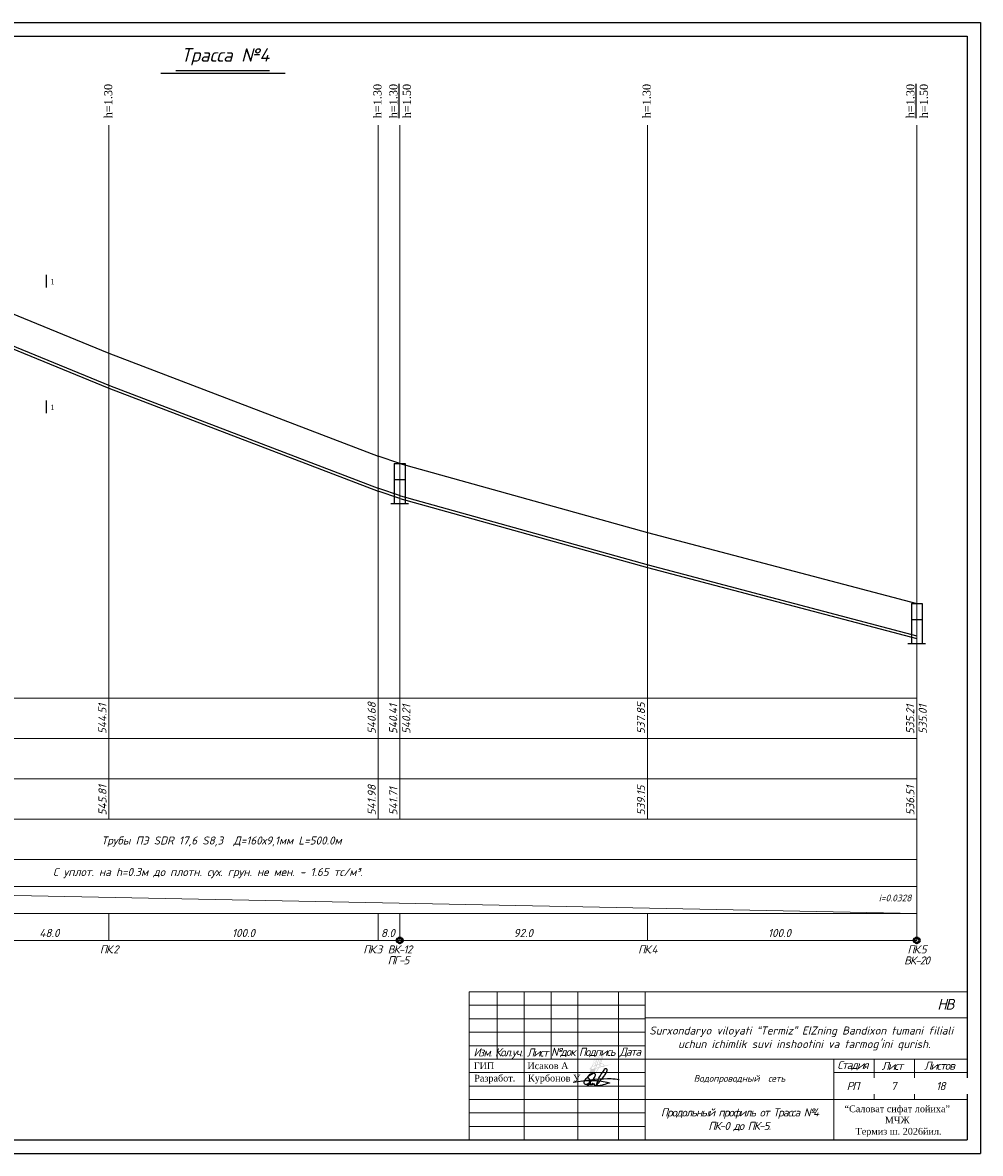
# Model space of a CAD drawing. Extents: x 0 to 361260, y 0 to 4201817.
# Tile 78 of 256: x 360421 to 360776, y 4197884 to 4198304. Entities that reach past the tile are written whole.
import ezdxf

# ---------------------------------------------------------------- set-up
doc = ezdxf.new("R2010")
doc.units = 0
doc.header["$LTSCALE"] = 0.5
doc.header["$MEASUREMENT"] = 0
for name, color, linetype in [('(002) Рамка', 7, 'Continuous'), ('_PP_TAB', 7, 'Continuous'), ('Layer6', 28, 'Continuous'), ('SHTAMP', 7, 'Continuous'), ('TXT', 7, 'Continuous'), ('Водопровод 10', 7, 'Continuous'), ('Канализация 2', 7, 'Continuous'), ('Рамка', 7, 'Continuous')]:
    doc.layers.add(name, color=color, linetype=linetype)
doc.styles.add('Arial', font='arial.ttf')
doc.styles.add('Arial Gyr', font='arial.ttf')
doc.styles.add('IsoK', font='isocpeui.ttf')
doc.styles.add('NSI4', font='times.ttf', dxfattribs={"height": 300})
doc.styles.add('TIMES', font='times.ttf')
doc.styles.add('TimesNew', font='times.ttf', dxfattribs={"height": 2.5})

msp = doc.modelspace()

# ---------------------------------------------------------------- linework, layer by layer
at = {"ltscale": 2}
for p, q in [((360149.526, 4198303.927), (360776.215, 4198303.927)), ((360776.215, 4198303.927), (360776.215, 4197883.927)), ((360169.526, 4198298.927), (360771.344, 4198298.927)), ((360771.344, 4198298.927), (360771.344, 4197888.927)), ((360169.526, 4197888.927), (360771.344, 4197888.927)), ((360149.526, 4197883.927), (360776.215, 4197883.927))]:
    msp.add_line(p, q, dxfattribs=at)
at = {"color": 7}
for p, q in [((360471.775, 4198285.181), (360518.049, 4198285.181)), ((360477.463, 4198286.181), (360512.222, 4198286.181))]:
    msp.add_line(p, q, dxfattribs=at)
at = {"color": 132, "lineweight": 20, "ltscale": 0.13, "true_color": 0x00c2c2}
for p, q in [((360452.572, 4198008.047), (360452.572, 4198265.776)), ((360552.572, 4198008.047), (360552.572, 4198265.776)), ((360560.572, 4198008.047), (360560.572, 4198265.776)), ((360652.572, 4198008.047), (360652.572, 4198265.776)), ((360752.572, 4197973.047), (360752.572, 4198265.776)), ((360752.572, 4198053.047), (360252.572, 4198053.047)), ((360752.572, 4198038.047), (360252.572, 4198038.047)), ((360252.572, 4198023.047), (360752.572, 4198023.047)), ((360752.572, 4198008.047), (360252.572, 4198008.047)), ((360752.572, 4197993.047), (360252.572, 4197993.047)), ((360752.572, 4197983.047), (360252.572, 4197983.047)), ((360252.572, 4197983.047), (360752.572, 4197973.047)), ((360752.572, 4197973.047), (360252.572, 4197973.047)), ((360452.572, 4197973.047), (360452.572, 4197963.047)), ((360552.572, 4197973.047), (360552.572, 4197963.047)), ((360560.572, 4197973.047), (360560.572, 4197963.047)), ((360652.572, 4197973.047), (360652.572, 4197963.047)), ((360752.572, 4197973.047), (360752.572, 4197963.047)), ((360752.572, 4197963.047), (360252.572, 4197963.047))]:
    msp.add_line(p, q, dxfattribs=at)
at = {"color": 0, "lineweight": 20}
msp.add_line((360721.751, 4197913.927), (360771.345, 4197913.927), dxfattribs=at)
at = {"color": 0, "ltscale": 100}
for points in [[(360629.224, 4197910.99), (360629.067, 4197910.752), (360628.936, 4197910.44), (360628.909, 4197910.166), (360629.027, 4197909.934), (360629.246, 4197909.767), (360629.456, 4197909.698), (360629.699, 4197909.686), (360629.911, 4197909.695), (360630.24, 4197909.759), (360630.552, 4197909.89), (360630.918, 4197910.121), (360631.366, 4197910.445), (360631.668, 4197910.728), (360632.421, 4197911.518), (360632.609, 4197911.735), (360632.853, 4197912.084), (360633.048, 4197912.403), (360633.19, 4197912.744), (360633.241, 4197912.94), (360633.232, 4197913.158), (360633.22, 4197913.281), (360633.196, 4197913.354), (360633.149, 4197913.417), (360633.051, 4197913.52), (360632.964, 4197913.582), (360632.842, 4197913.655), (360632.729, 4197913.681), (360632.507, 4197913.681), (360632.351, 4197913.623), (360631.974, 4197913.409), (360631.476, 4197913.09), (360630.934, 4197912.696), (360630.481, 4197912.319), (360629.994, 4197911.888), (360629.675, 4197911.581), (360629.224, 4197910.99), (360631.86, 4197911.017), (360632.421, 4197910.989), (360633.103, 4197910.969), (360633.601, 4197910.955), (360634.263, 4197910.931), (360634.972, 4197910.89), (360635.551, 4197910.793), (360636.153, 4197910.662), (360636.849, 4197910.544), (360637.506, 4197910.376), (360637.817, 4197910.316), (360638.004, 4197910.265), (360638.292, 4197910.177), (360638.368, 4197910.139), (360638.404, 4197910.121), (360638.424, 4197910.09), (360638.409, 4197910.065), (360638.329, 4197910.017), (360637.364, 4197909.725), (360636.709, 4197909.549), (360636.071, 4197909.361), (360635.327, 4197909.158), (360635.043, 4197909.101), (360634.853, 4197909.063), (360634.429, 4197909.056), (360634.189, 4197909.08), (360634.059, 4197909.139), (360633.926, 4197909.239), (360633.862, 4197909.327), (360633.788, 4197909.492), (360633.769, 4197909.725), (360633.772, 4197909.869), (360633.843, 4197910.131), (360633.957, 4197910.53), (360634.234, 4197911.236), (360634.536, 4197911.86), (360634.914, 4197912.523), (360635.407, 4197913.316), (360635.853, 4197913.953), (360636.221, 4197914.503), (360636.435, 4197914.885), (360636.65, 4197915.271), (360636.744, 4197915.389), (360636.894, 4197915.455), (360637.038, 4197915.469), (360637.187, 4197915.449), (360637.367, 4197915.357), (360637.459, 4197915.237), (360637.505, 4197915.078), (360637.498, 4197914.866), (360637.459, 4197914.635), (360637.344, 4197914.259), (360637.174, 4197913.877), (360636.981, 4197913.543), (360636.788, 4197913.207), (360636.607, 4197912.939), (360636.385, 4197912.609), (360636.144, 4197912.307), (360635.594, 4197911.632), (360635.112, 4197911.061), (360634.972, 4197910.89), (360634.604, 4197910.485), (360634.246, 4197910.06), (360633.61, 4197909.341), (360633.209, 4197908.888), (360633.16, 4197908.909), (360633.156, 4197909.074), (360633.096, 4197909.168), (360633.001, 4197909.21), (360632.856, 4197909.255), (360632.76, 4197909.327), (360632.8, 4197909.427), (360632.868, 4197909.544), (360633.009, 4197909.695), (360632.519, 4197909.483), (360632.427, 4197909.557), (360632.395, 4197909.593), (360632.644, 4197909.795), (360632.64, 4197909.825), (360632.621, 4197909.831), (360632.298, 4197909.52), (360632.198, 4197909.471), (360632.108, 4197909.441), (360632.044, 4197909.432), (360631.968, 4197909.437), (360631.905, 4197909.458), (360631.87, 4197909.495), (360631.864, 4197909.521), (360632.237, 4197909.823), (360632.236, 4197909.86), (360632.203, 4197909.872), (360631.797, 4197909.481), (360631.712, 4197909.428), (360631.579, 4197909.384), (360631.398, 4197909.37), (360631.287, 4197909.397), (360631.216, 4197909.457), (360631.196, 4197909.56), (360631.262, 4197909.691), (360631.361, 4197909.862), (360631.424, 4197909.914), (360631.465, 4197909.922), (360631.485, 4197909.91), (360631.483, 4197909.892), (360630.864, 4197909.629), (360630.649, 4197909.551), (360630.434, 4197909.491), (360630.281, 4197909.431), (360630.199, 4197909.4), (360630.163, 4197909.367), (360630.143, 4197909.317), (360630.144, 4197909.226), (360630.17, 4197909.166), (360630.223, 4197909.118), (360630.287, 4197909.079), (360630.358, 4197909.037), (360630.43, 4197909.038), (360630.51, 4197909.059), (360630.568, 4197909.1), (360630.629, 4197909.145), (360630.677, 4197909.217), (360630.728, 4197909.292), (360630.775, 4197909.386), (360630.807, 4197909.471), (360630.837, 4197909.55), (360630.855, 4197909.598), (360630.855, 4197909.626), (360630.877, 4197909.715), (360630.906, 4197909.879), (360630.958, 4197910.131), (360631.015, 4197910.415), (360631.127, 4197910.786), (360631.208, 4197911.011)], [(360632.351, 4197913.623), (360632.046, 4197913.569), (360631.78, 4197913.468), (360631.464, 4197913.329), (360631.219, 4197913.201), (360630.94, 4197913.054), (360630.749, 4197912.908), (360630.613, 4197912.783), (360630.539, 4197912.652), (360630.493, 4197912.536), (360630.476, 4197912.455), (360630.469, 4197912.308), (360630.47, 4197912.21), (360630.508, 4197912.078), (360630.578, 4197911.947), (360630.648, 4197911.83), (360630.736, 4197911.712), (360630.849, 4197911.597), (360631.039, 4197911.456)], [(360624.984, 4197910.353), (360630.34, 4197911.158), (360633.084, 4197911.476), (360634.872, 4197911.597), (360636.267, 4197911.665), (360637.788, 4197911.69), (360639.124, 4197911.691), (360639.71, 4197911.666), (360640.596, 4197911.596), (360642.054, 4197911.39)]]:
    msp.add_lwpolyline(points, dxfattribs=at)
at = {"layer": '_PP_TAB', "color": 0, "ltscale": 10}
for p, q in [((360404.572, 4198200.847), (360452.572, 4198181.147)), ((360452.572, 4198181.147), (360552.572, 4198142.847)), ((360560.572, 4198140.147), (360552.572, 4198142.847)), ((360560.572, 4198140.147), (360652.572, 4198114.547)), ((360652.572, 4198114.547), (360752.572, 4198088.147))]:
    msp.add_line(p, q, dxfattribs=at)
at = {"layer": '_PP_TAB', "color": 176, "lineweight": 25, "ltscale": 5000}
for p, q in [((360404.572, 4198187.847), (360452.572, 4198168.147)), ((360404.812, 4198188.852), (360452.812, 4198169.152)), ((360452.812, 4198169.152), (360552.812, 4198130.852)), ((360452.572, 4198168.147), (360552.572, 4198129.847)), ((360560.572, 4198127.147), (360552.572, 4198129.847)), ((360560.812, 4198128.152), (360552.812, 4198130.852)), ((360560.572, 4198127.147), (360652.572, 4198101.547)), ((360560.812, 4198128.152), (360652.812, 4198102.552)), ((360652.812, 4198102.552), (360752.572, 4198076.203)), ((360652.572, 4198101.547), (360752.572, 4198075.147))]:
    msp.add_line(p, q, dxfattribs=at)
at = {"layer": '_PP_TAB', "ltscale": 5000}
for p, q in [((360558.53, 4198140.147), (360558.53, 4198125.147)), ((360558.53, 4198140.147), (360562.53, 4198140.147)), ((360562.53, 4198140.147), (360562.53, 4198125.147)), ((360558.53, 4198134.25), (360562.53, 4198134.25)), ((360563.849, 4198125.147), (360557.211, 4198125.147)), ((360750.572, 4198088.147), (360750.572, 4198073.147)), ((360750.572, 4198088.147), (360754.572, 4198088.147)), ((360754.572, 4198088.147), (360754.572, 4198073.147)), ((360750.572, 4198082.25), (360754.572, 4198082.25)), ((360755.892, 4198073.147), (360749.253, 4198073.147))]:
    msp.add_line(p, q, dxfattribs=at)
at = {"layer": 'SHTAMP', "color": 0, "lineweight": 20}
for p, q in [((360586.344, 4197943.927), (360771.344, 4197943.927)), ((360586.344, 4197938.927), (360651.751, 4197938.927)), ((360586.344, 4197933.927), (360651.751, 4197933.927)), ((360651.751, 4197934.228), (360771.344, 4197934.228)), ((360651.751, 4197928.927), (360586.344, 4197928.927)), ((360721.751, 4197888.927), (360721.751, 4197918.927)), ((360736.751, 4197918.927), (360736.751, 4197903.927)), ((360751.751, 4197918.927), (360751.751, 4197903.927)), ((360586.344, 4197913.927), (360651.751, 4197913.927)), ((360651.751, 4197908.927), (360586.461, 4197908.927)), ((360586.572, 4197903.927), (360651.751, 4197903.927)), ((360651.751, 4197903.927), (360771.346, 4197903.927)), ((360586.344, 4197898.927), (360651.751, 4197898.927)), ((360586.344, 4197893.927), (360651.751, 4197893.927))]:
    msp.add_line(p, q, dxfattribs=at)
at = {"layer": 'Водопровод 10', "color": 0, "linetype": 'Continuous', "lineweight": -2}
for p, q in [((360429.305, 4198210.188, -909.055), (360429.305, 4198205.484, -909.055)), ((360429.305, 4198163.539, -909.055), (360429.305, 4198158.835, -909.055))]:
    msp.add_line(p, q, dxfattribs=at)

# ---------------------------------------------------------------- texts
at = {"linetype": 'Continuous', "lineweight": 30, "style": 'IsoK'}
for s, p in [('544.51', (360451.637, 4198039.68, -899.224)), ('540.68', (360551.637, 4198039.68, -899.224)), ('540.41', (360559.637, 4198039.68, -899.224)), ('540.21', (360564.508, 4198039.68, -899.224)), ('537.85', (360651.637, 4198039.68, -899.224)), ('535.21', (360751.637, 4198039.68, -899.224)), ('535.01', (360756.31, 4198039.68, -899.224)), ('545.81', (360451.663, 4198009.481, -902.841)), ('541.98', (360551.663, 4198009.481, -902.841)), ('541.71', (360559.663, 4198009.481, -902.841)), ('539.15', (360651.663, 4198009.481, -902.841)), ('536.51', (360751.663, 4198009.481, -902.841))]:
    msp.add_text(s, height=3, rotation=90, dxfattribs=at).set_placement(p)
at = {"lineweight": 30, "ltscale": 0.13, "char_height": 3, "width": 16.68843, "attachment_point": 5, "rotation": 90}
for insert in [(360452.312, 4198274.787), (360552.312, 4198274.787), (360652.312, 4198274.787)]:
    msp.add_mtext('{\\fTimes New Roman|b0|i0|c204|p18;h=1.30}', dxfattribs=dict(at, insert=insert))
at = {"ltscale": 0.5, "insert": (360750.624, 4197980.05, -355.014), "char_height": 2.53034, "width": 11.68277, "attachment_point": 3, "rotation": 0.00438}
msp.add_mtext('{\\fISOCPEUR|b0|i1|c204|p34;i=0.0328}', dxfattribs=at)
at = {"lineweight": 30, "ltscale": 0.13, "char_height": 3, "width": 6, "attachment_point": 5}
for s, insert in [('{\\fISOCPEUR|b0|i1|c204|p34;48.0}', (360430.441, 4197965.78)), ('{\\fISOCPEUR|b0|i1|c204|p34;100.0}', (360502.518, 4197965.78)), ('{\\fISOCPEUR|b0|i1|c204|p34;92.0}', (360606.448, 4197965.78)), ('{\\fISOCPEUR|b0|i1|c204|p34;100.0}', (360701.59, 4197965.78))]:
    msp.add_mtext(s, dxfattribs=dict(at, insert=insert))
at = {"color": 0, "lineweight": 20, "char_height": 3, "width": 7.35507, "attachment_point": 5, "style": 'TIMES', "bg_fill": 3, "box_fill_scale": 1, "bg_fill_color": 256, "bg_fill_transparency": 0}
for s, insert in [('{\\fISOCPEUR|b0|i1|c204|p34;\\T0.8;Изм.}', (360591.312, 4197921.429, -254.812)), ('{\\fISOCPEUR|b0|i1|c204|p34;\\T0.85;РП}', (360728.734, 4197908.976, -255.018))]:
    msp.add_mtext(s, dxfattribs=dict(at, insert=insert))
at = {"insert": (360686.751, 4197911.427), "char_height": 2.5, "width": 70, "attachment_point": 5}
msp.add_mtext('\\pt1.54;{\\fISOCPEUR|b0|i1|c204|p34;Водопроводный  сеть }', dxfattribs=at)
at = {"color": 0, "lineweight": 20, "insert": (360686.751, 4197896.396), "char_height": 3, "width": 70, "attachment_point": 5, "style": 'TIMES'}
msp.add_mtext('{\\fISOCPEUR|b0|i1|c204|p34;\\T0.85;Продольный профиль от Трасса №4 \\PПК-0 до ПК-5.}', dxfattribs=at)
at = {"layer": 'Layer6', "color": 7, "lineweight": 5, "attachment_point": 5, "style": 'Arial Gyr'}
for s, insert, char_height, width in [('{\\fISOCPEUR|b0|i1|c204|p34;Трасса №4}', (360495.764, 4198291.241, 254.812), 5, 46.96315), ('{\\fISOCPEUR|b0|i1|c204|p34;Трубы \\C0;ПЭ\\C7; SDR 17,6 S8,3  Д=160х9,1мм L=500.0м}', (360494.382, 4197999.73, 254.812), 3, 93.88), ('{\\fISOCPEUR|b0|i1|c204|p34;С уплот. на h=0.3м до плотн. сух. грун. не мен. - 1.65 тс/м³.}', (360489.296, 4197988.047), 3, 272.94724)]:
    msp.add_mtext(s, dxfattribs=dict(at, insert=insert, char_height=char_height, width=width))
at = {"layer": 'TXT', "char_height": 3, "width": 12.33714, "attachment_point": 5, "rotation": 90}
for insert in [(360560.738, 4198274.787), (360752.738, 4198274.787)]:
    msp.add_mtext('{\\fTimes New Roman|b0|i0|c204|p18;\\Lh=1.30\\l\\Ph=1.50}', dxfattribs=dict(at, insert=insert))
at = {"layer": 'Водопровод 10', "color": 0, "style": 'TimesNew'}
for p in [(360430.824, 4198206.692, -909.055), (360430.824, 4198160.044, -909.055)]:
    msp.add_text('1', height=2.016, dxfattribs=at).set_placement(p)
at = {"layer": 'Канализация 2', "color": 0, "lineweight": 0, "insert": (360588.224, 4197911.458), "char_height": 2.5, "width": 39.40719, "attachment_point": 4, "style": 'NSI4'}
msp.add_mtext('Разработ.     Курбонов У.', dxfattribs=at)
at = {"layer": 'Рамка', "color": 7, "linetype": 'Continuous', "lineweight": 9, "insert": (360745.342, 4197895.904), "char_height": 2.5, "width": 46.03876, "attachment_point": 5, "style": 'Arial'}
msp.add_mtext('{\\fTimes New Roman|b0|i0|c204|p18;\\C256;“Саловат сифат лойиха” MЧЖ\\P \\C7;Термиз ш. 2026йил.}', dxfattribs=at)

# ---------------------------------------------------------------- next in the draw order: linework, layer by layer
at = {"layer": 'SHTAMP', "color": 0, "lineweight": 20}
msp.add_line((360586.344, 4197888.927), (360586.344, 4197943.927), dxfattribs=at)

# ---------------------------------------------------------------- next in the draw order: texts
at = {"color": 0, "lineweight": 20, "attachment_point": 5, "style": 'TIMES', "bg_fill": 2}
for s, insert, char_height, width in [('{\\fISOCPEUR|b0|i1|c204|p34;\\T0.85;ПК.2}', (360452.52, 4197959.679, -909.055), 3, 8.62545), ('{\\fISOCPEUR|b0|i1|c204|p34;\\T0.85;ПК.3}', (360550.388, 4197959.679, -909.055), 3, 8.62545), ('{\\fISOCPEUR|b0|i1|c204|p34;\\T0.85;ПК.4}', (360652.52, 4197959.679, -909.055), 3, 8.62545), ('{\\fISOCPEUR|b0|i1|c204|p34;\\T0.85;ПК.5}', (360752.52, 4197959.679, -909.055), 3, 8.62545), ('{\\fISOCPEUR|b0|i1|c204|p34;\\T0.85;НB}', (360763.134, 4197939.285, -255.018), 4, 6.08545), ('{\\fISOCPEUR|b0|i1|c204|p34;\\T0.85;7}', (360743.846, 4197908.927, -180.298), 3, 15)]:
    msp.add_mtext(s, dxfattribs=dict(at, insert=insert, char_height=char_height, width=width))
at = {"color": 0, "lineweight": 20, "insert": (360601.083, 4197921.066, -254.812), "char_height": 3, "width": 9.29764, "attachment_point": 5, "style": 'TIMES', "bg_fill": 3, "box_fill_scale": 1, "bg_fill_color": 256, "bg_fill_transparency": 0}
msp.add_mtext('{\\fISOCPEUR|b0|i1|c204|p34;\\T0.75;Кол.уч.}', dxfattribs=at)

# ---------------------------------------------------------------- next in the draw order: linework, layer by layer
at = {"linetype": 'Continuous', "lineweight": 50}
msp.add_circle((360752.572, 4197963.047), 1, dxfattribs=at)
at = {"layer": 'SHTAMP', "color": 0, "lineweight": 20}
msp.add_line((360596.747, 4197943.927), (360596.747, 4197918.927), dxfattribs=at)

# ---------------------------------------------------------------- next in the draw order: texts
at = {"lineweight": 30, "ltscale": 0.13, "insert": (360556.167, 4197965.78), "char_height": 3, "width": 6, "attachment_point": 5}
msp.add_mtext('{\\fISOCPEUR|b0|i1|c204|p34;8.0}', dxfattribs=at)
at = {"color": 0, "lineweight": 20, "char_height": 3, "attachment_point": 5, "style": 'TIMES', "bg_fill": 2}
for s, insert, width in [('{\\fISOCPEUR|b0|i1|c204|p34;\\T0.85;ВК-20}', (360752.54, 4197955.58, -909.055), 8.62545), ('{\\fISOCPEUR|b0|i1|c204|p34;\\T0.85;18}', (360761.346, 4197908.927, -180.298), 20)]:
    msp.add_mtext(s, dxfattribs=dict(at, insert=insert, width=width))
at = {"color": 0, "lineweight": 20, "insert": (360611.671, 4197921.392, -254.812), "char_height": 3, "width": 7.35507, "attachment_point": 5, "style": 'TIMES', "bg_fill": 3, "box_fill_scale": 1, "bg_fill_color": 256, "bg_fill_transparency": 0}
msp.add_mtext('{\\fISOCPEUR|b0|i1|c204|p34;\\T0.85;Лист}', dxfattribs=at)

# ---------------------------------------------------------------- next in the draw order: linework, layer by layer
at = {"layer": 'SHTAMP', "color": 0, "lineweight": 20}
msp.add_line((360606.747, 4197943.927), (360606.747, 4197889.18), dxfattribs=at)

# ---------------------------------------------------------------- next in the draw order: texts
at = {"color": 0, "lineweight": 20, "insert": (360560.52, 4197959.679, -909.055), "char_height": 3, "width": 8.62545, "attachment_point": 5, "style": 'TIMES', "bg_fill": 2}
msp.add_mtext('{\\fISOCPEUR|b0|i1|c204|p34;\\T0.85;ВК-12}', dxfattribs=at)
at = {"color": 0, "lineweight": 20, "insert": (360621.193, 4197921.392, -254.812), "char_height": 3, "width": 7.35507, "attachment_point": 5, "style": 'TIMES', "bg_fill": 3, "box_fill_scale": 1, "bg_fill_color": 256, "bg_fill_transparency": 0}
msp.add_mtext('{\\fISOCPEUR|b0|i1|c204|p34;\\T0.85;№док}', dxfattribs=at)

# ---------------------------------------------------------------- next in the draw order: linework, layer by layer
at = {"linetype": 'Continuous', "lineweight": 50}
msp.add_circle((360560.572, 4197963.047), 1, dxfattribs=at)
at = {"layer": 'SHTAMP', "color": 0, "lineweight": 20}
msp.add_line((360616.747, 4197943.927), (360616.747, 4197918.927), dxfattribs=at)

# ---------------------------------------------------------------- next in the draw order: texts
at = {"color": 0, "lineweight": 20, "insert": (360559.944, 4197955.662, -909.055), "char_height": 3, "width": 8.62545, "attachment_point": 5, "style": 'TIMES', "bg_fill": 2}
msp.add_mtext('{\\fISOCPEUR|b0|i1|c204|p34;\\T0.85;\\C1;ПГ-5}', dxfattribs=at)
at = {"color": 0, "lineweight": 20, "insert": (360633.751, 4197921.392, -254.812), "char_height": 3, "width": 7.35507, "attachment_point": 5, "style": 'TIMES', "bg_fill": 3, "box_fill_scale": 1, "bg_fill_color": 256, "bg_fill_transparency": 0}
msp.add_mtext('{\\fISOCPEUR|b0|i1|c204|p34;\\T0.85;Подпись}', dxfattribs=at)
at = {"layer": 'Канализация 2', "color": 0, "lineweight": 0, "insert": (360586.727, 4197916.458), "char_height": 2.5, "width": 38.53508, "attachment_point": 4, "style": 'NSI4'}
msp.add_mtext(' {\\H0.4x; }ГИП             Исаков А', dxfattribs=at)

# ---------------------------------------------------------------- next in the draw order: hatches: boundary and pattern name
h = msp.add_hatch(color=256)
h.dxf.hatch_style = 1
h.paths.add_polyline_path([(360631.1, 4197913.325, 0.1262508), (360631.199, 4197912.802, 0.4193589), (360631.503, 4197912.738, 0.0278241), (360632.002, 4197913.246, 0.3725668), (360632.284, 4197913.185, 0.0744506), (360632.732, 4197913.706, 0.1762649), (360632.876, 4197913.559, 0.2381483), (360633.169, 4197913.653, 0.070359), (360634.239, 4197915.128), (360634.525, 4197915.743), (360635.175, 4197915.93), (360635.562, 4197916.022, 0.1285859), (360635.94, 4197915.984, 0.1100403), (360636.365, 4197916.126, 0.0952032), (360636.487, 4197916.243), (360636.991, 4197916.363), (360639.055, 4197917.028), (360636.942, 4197916.552), (360636.559, 4197916.461, 0.1570642), (360636.408, 4197916.866, 0.1098425), (360636.122, 4197917.174, 0.0941377), (360635.607, 4197917.343, 0.0581307), (360635.208, 4197917.325), (360635.598, 4197918.27), (360636.097, 4197919.807), (360636.319, 4197920.566, 0.0929271), (360636.355, 4197920.957, 0.7179445), (360636.065, 4197921.02, 0.0455168), (360635.049, 4197918.824, 0.0568013), (360634.764, 4197917.878, 0.0889927), (360634.774, 4197917.19), (360633.893, 4197916.878), (360634.415, 4197918.34, 0.1256115), (360634.726, 4197919.571, 0.028403), (360634.702, 4197919.802, 0.5525631), (360634.391, 4197919.891, 0.053921), (360634.169, 4197919.578, 0.0604641), (360633.444, 4197918.023), (360632.952, 4197916.539), (360632.118, 4197916.141), (360632.254, 4197916.486, 0.00753), (360632.48, 4197916.84), (360633.347, 4197918.223, 0.0638362), (360633.824, 4197919.394, 0.0703583), (360633.91, 4197920.172, 0.6062263), (360633.607, 4197920.308, 0.0763548), (360632.901, 4197918.931, 0.0488872), (360632.106, 4197916.617, -0.0171647), (360631.56, 4197915.847), (360631.398, 4197915.748), (360631.111, 4197915.546, 0.4383307), (360631.114, 4197915.229, 0.0958676), (360631.359, 4197915.132, 0.011487), (360631.507, 4197915.119, 0.018535), (360631.173, 4197914.092, 0.0144567)])
h.paths.add_polyline_path([(360633.223, 4197915.341), (360633.275, 4197915.495), (360633.291, 4197915.499, -0.0069687)], flags=16)
h.paths.add_polyline_path([(360631.174, 4197915.47), (360631.452, 4197915.665), (360631.623, 4197915.77, -0.011429), (360631.227, 4197915.277, -0.5668289)], flags=16)
h.paths.add_polyline_path([(360631.648, 4197915.211), (360631.937, 4197915.946), (360633.03, 4197916.467), (360632.931, 4197916.17), (360632.585, 4197915.33), (360632.555, 4197915.323, -0.0729591)], flags=16)
h.paths.add_polyline_path([(360631.628, 4197915.773, 0.0166532), (360632.162, 4197916.523), (360631.934, 4197915.945), (360631.81, 4197915.885)], flags=16)
h.paths.add_polyline_path([(360631.388, 4197915.325, 0.0158357), (360631.581, 4197915.31), (360631.587, 4197915.326, -0.1010979)], flags=16)
h.paths.add_polyline_path([(360631.79, 4197915.308), (360632.013, 4197915.875), (360632.866, 4197916.282), (360632.84, 4197916.204), (360632.514, 4197915.412, -0.0601848)], flags=0)
h.paths.add_polyline_path([(360632.162, 4197913.436, 0.0437798), (360632.79, 4197914.364), (360632.652, 4197913.957, -0.08725), (360632.202, 4197913.374, -1.2616524), (360632.158, 4197913.393, -0.0002215)], flags=16)
h.paths.add_polyline_path([(360632.749, 4197915.469), (360633.023, 4197916.136), (360633.109, 4197916.394), (360633.528, 4197916.542), (360633.202, 4197915.579)], flags=16)
h.paths.add_polyline_path([(360632.171, 4197916.54), (360632.217, 4197916.656, -0.0477082), (360632.993, 4197918.895, -0.0722291), (360633.636, 4197920.179, -0.9106759), (360633.812, 4197920.159, -0.0807738), (360633.696, 4197919.301, -0.0574093), (360633.262, 4197918.274), (360632.396, 4197916.892, -0.0075523)], flags=16)
h.paths.add_polyline_path([(360633.347, 4197915.413), (360633.554, 4197915.464), (360634.277, 4197915.672), (360634.064, 4197915.215, -0.0696064), (360633.038, 4197913.799, -0.199512), (360632.937, 4197913.75, -0.2918813), (360632.905, 4197913.859)], flags=16)
h.paths.add_polyline_path([(360632.452, 4197917.163, -0.0367022), (360633.083, 4197918.86, -0.072489), (360633.715, 4197920.123, 0.3316102), (360633.712, 4197920.24, -0.0888936), (360633.604, 4197919.329, -0.0573204), (360633.179, 4197918.323)], flags=0)
h.paths.add_polyline_path([(360633.808, 4197916.641), (360634.869, 4197917.016), (360634.604, 4197916.376), (360634.386, 4197915.906), (360633.449, 4197915.637)], flags=16)
h.paths.add_polyline_path([(360633.187, 4197916.629), (360633.629, 4197917.962, -0.0606541), (360634.337, 4197919.479, -0.0487256), (360634.512, 4197919.733, 0.2034911), (360634.535, 4197919.806, 0.3085655), (360634.527, 4197919.696, -0.1326643), (360634.271, 4197918.486), (360634.071, 4197917.959), (360634.162, 4197918.213), (360633.608, 4197916.778)], flags=16)
h.paths.add_polyline_path([(360634.635, 4197915.978), (360634.783, 4197916.297), (360634.944, 4197916.685, 0.0931386), (360635.327, 4197916.167), (360635.125, 4197916.119)], flags=16)
h.paths.add_polyline_path([(360635.587, 4197917.148, -0.0910522), (360636.019, 4197917.007, -0.1112488), (360636.247, 4197916.756, -0.1827008), (360636.364, 4197916.414), (360635.563, 4197916.223, -0.0378138), (360635.389, 4197916.381, 0.0684101), (360635.499, 4197916.276, -0.0969355), (360635.132, 4197916.745, -0.0483338), (360635.003, 4197917.074, -0.0973165)], flags=16)
h.paths.add_polyline_path([(360634.978, 4197917.954, -0.0503741), (360635.231, 4197918.753, -0.0428752), (360636.162, 4197920.796, -0.051462), (360636.131, 4197920.621), (360635.91, 4197919.865), (360635.414, 4197918.337), (360634.963, 4197917.243, -0.1024167)], flags=16)

# ---------------------------------------------------------------- next in the draw order: linework, layer by layer
at = {"layer": 'SHTAMP', "color": 0, "lineweight": 20}
msp.add_line((360626.751, 4197888.927), (360626.751, 4197943.927), dxfattribs=at)

# ---------------------------------------------------------------- next in the draw order: texts
at = {"color": 0, "lineweight": 20, "insert": (360646.064, 4197921.392, -254.812), "char_height": 3, "width": 7.35507, "attachment_point": 5, "style": 'TIMES', "bg_fill": 3, "box_fill_scale": 1, "bg_fill_color": 256, "bg_fill_transparency": 0}
msp.add_mtext('{\\fISOCPEUR|b0|i1|c204|p34;\\T0.85;Дата}', dxfattribs=at)

# ---------------------------------------------------------------- next in the draw order: linework, layer by layer
at = {"layer": 'SHTAMP', "color": 0, "lineweight": 20}
for p, q in [((360641.751, 4197943.927), (360641.751, 4197888.927)), ((360651.751, 4197943.927), (360651.751, 4197889.18)), ((360586.344, 4197923.927), (360651.751, 4197923.927)), ((360586.344, 4197918.927), (360771.345, 4197918.927))]:
    msp.add_line(p, q, dxfattribs=at)

# ---------------------------------------------------------------- next in the draw order: texts
at = {"color": 0, "lineweight": 20, "char_height": 3, "width": 7.35507, "attachment_point": 5, "style": 'TIMES', "bg_fill": 3, "box_fill_scale": 1, "bg_fill_color": 256, "bg_fill_transparency": 0}
for s, insert in [('{\\fISOCPEUR|b0|i1|c204|p34;\\T0.85;Стадия}', (360728.734, 4197916.528, -255.018)), ('{\\fISOCPEUR|b0|i1|c204|p34;\\T0.85;Лист}', (360743.413, 4197916.433, -255.018)), ('{\\fISOCPEUR|b0|i1|c204|p34;\\T0.85;Листов}', (360760.896, 4197916.496, -255.018))]:
    msp.add_mtext(s, dxfattribs=dict(at, insert=insert))

# ---------------------------------------------------------------- next in the draw order: texts
at = {"layer": '(002) Рамка', "insert": (360652.287, 4197931.056, -533.015), "char_height": 3, "width": 117.50921, "attachment_point": 1}
msp.add_mtext('\\pi0.9671;{\\fISOCPEUR|b0|i1|c204|p34;Surxondaryo viloyati “Termiz” EIZning Bandixon tumani filiali \\P\\pi11.64551;uchun ichimlik suvi inshootini va tarmog’ini qurish.}', dxfattribs=at)

doc.saveas('drawing.dxf')
